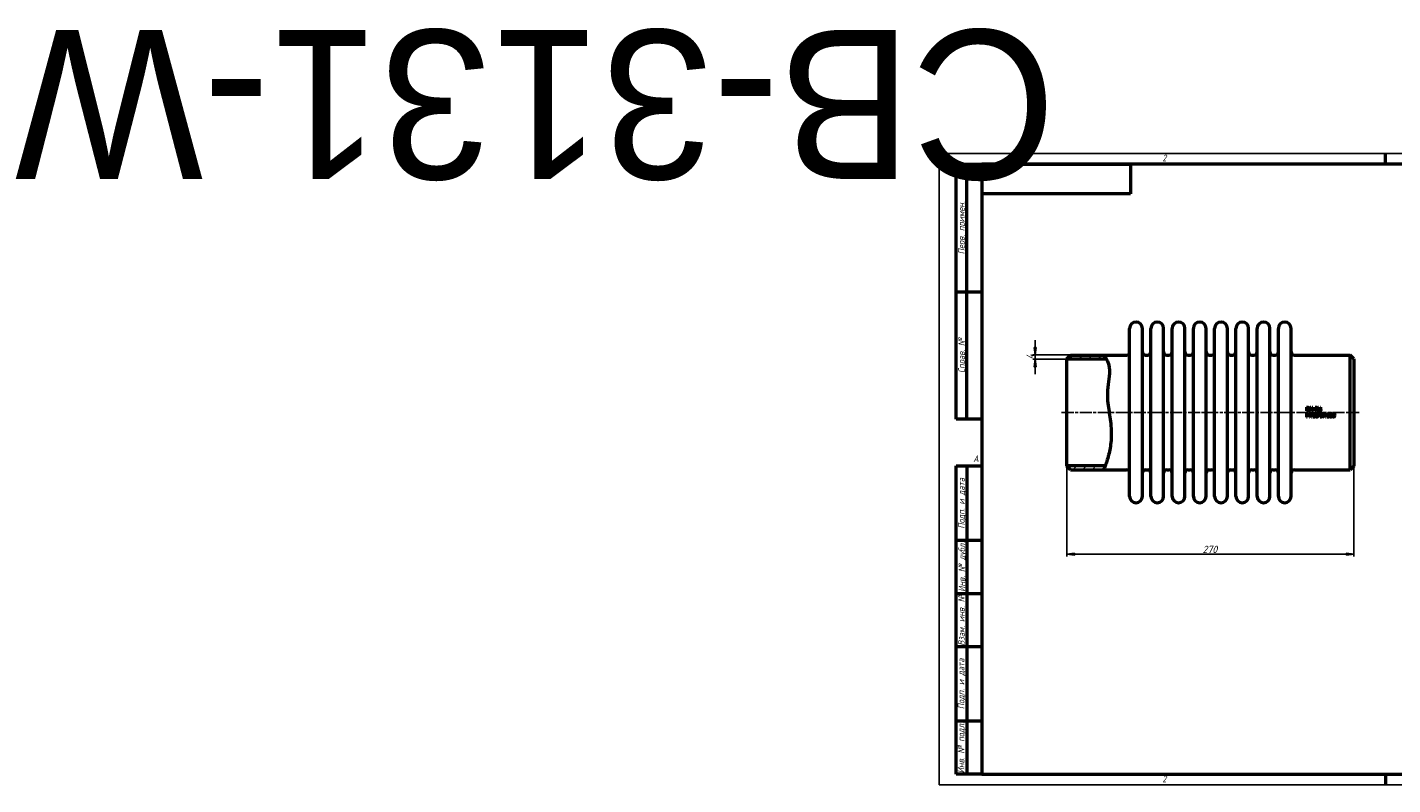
# Model space of a CAD drawing. Header units: millimetres. Extents: x -858 to 5470, y -139 to 713.
# Tile 1 of 4: x -858 to 427, y 0 to 713. Entities that reach past the tile are written whole.
import ezdxf
from ezdxf.enums import TextEntityAlignment as Align

# ---------------------------------------------------------------- set-up
doc = ezdxf.new("R2018")
doc.units = ezdxf.units.MM
doc.header["$LTSCALE"] = 2
doc.linetypes.add('CHAIN', pattern=[0.7087, 0.4724, -0.0591, 0.1181, -0.0591])
for name, color, linetype, lineweight in [('Видимый контур (ГОСТ)', 7, 'Continuous', 50), ('Кромка (ГОСТ)', 7, 'Continuous', 50), ('Обозначение (ГОСТ)', 7, 'Continuous', 25), ('Осевая линия (ГОСТ)', 7, 'Continuous', 25), ('Размер (ГОСТ)', 7, 'Continuous', 25), ('Штриховка (ГОСТ)', 7, 'Continuous', 18), ('Эскизная геометрия (ГОСТ)', 7, 'Continuous', 50)]:
    doc.layers.add(name, color=color, linetype=linetype, lineweight=lineweight)
doc.styles.add('Альтернативный текст (ГОСТ)', font='arial.ttf', dxfattribs={"width": 0.8})
doc.styles.add('Обычный текст (ГОСТ)', font='GOST Common Italic.ttf')
doc.dimstyles.new('Обычный (ГОСТ)', dxfattribs={"dimscale": 2, "dimtxt": 3.5, "dimasz": 3.5, "dimexe": 1, "dimexo": 0, "dimgap": 0.5, "dimtad": 1, "dimtxsty": 'Обычный текст (ГОСТ)', "dimblk": 'Filled-1', "dimcen": 0.09, "dimdle": 15, "dimclrd": 256, "dimclre": 256, "dimclrt": 256, "dimazin": 2, "dimtfac": 0.714286, "dimtdec": 3, "dimtmove": 0, "dimatfit": 3, "dimfxl": 1, "dimtolj": 1, "dimlwd": 25, "dimlwe": 25, "dimarcsym": 0})
pattern_1 = [(45, (0, 0), (-4.49013, 4.49013), [])]

# ---------------------------------------------------------------- blocks, each defined once
blk = doc.blocks.new('Рамки ГОСТ - Рамка')
at = {"layer": 'Кромка (ГОСТ)', "lineweight": 25}
for p, q in [((0, 0), (0, 297)), ((0, 297), (420, 297)), ((420, 297), (420, 0)), ((420, 0), (0, 0))]:
    blk.add_line(p, q, dxfattribs=at)
at = {"layer": 'Кромка (ГОСТ)'}
for p, q in [((210, 292), (210, 297)), ((415, 292), (20, 292)), ((20, 292), (20, 5)), ((415, 5), (415, 292)), ((20, 5), (415, 5)), ((210, 5), (210, 0))]:
    blk.add_line(p, q, dxfattribs=at)
at = {"layer": 'Кромка (ГОСТ)', "char_height": 3.17, "attachment_point": 1, "style": 'Альтернативный текст (ГОСТ)'}
for s, insert, width in [('\\fGOST Common|b0|i1;{\\H3.1700;2}', (105, 296.5), 5.2328), ('\\fGOST Common|b0|i1;{\\H3.1700;1}', (315.02, 296.44), 5.2327), ('\\fGOST Common|b0|i1;{\\H3.1700;A}', (16, 155), 5.1335), ('\\fGOST Common|b0|i1;{\\H3.1700;A}', (416, 148.5), 5.0704), ('\\fGOST Common|b0|i1;{\\H3.1700;2}', (104.99, 4.3), 5.2328), ('\\fGOST Common|b0|i1;{\\H3.1700;1}', (315, 4.14), 6.6287), ('\\fGOST Common|b0|i1;{\\H3.1700;Формат А3}', (370, 4.39), 25.2103)]:
    blk.add_mtext(s, dxfattribs=dict(at, insert=insert, width=width))
blk = doc.blocks.new('ГОСТ - Доп. графы 1')
at = {"layer": 'Эскизная геометрия (ГОСТ)'}
for p, q in [((-12, 0), (-12, 145)), ((-12, 145), (0, 145)), ((-7, 145), (-7, 0)), ((-12, 110), (-7, 110)), ((-7, 110), (0, 110)), ((-12, 85), (-7, 85)), ((-7, 85), (0, 85)), ((-12, 60), (-7, 60)), ((-7, 60), (0, 60)), ((-12, 25), (-7, 25)), ((-7, 25), (0, 25)), ((0, 0), (-12, 0))]:
    blk.add_line(p, q, dxfattribs=at)
at = {"layer": 'Обозначение (ГОСТ)', "char_height": 3.17, "attachment_point": 5, "rotation": 90, "style": 'Альтернативный текст (ГОСТ)'}
for s, insert, width in [('\\fGOST Common|b0|i1;{\\H3.1700;Подп. и дата}', (-9.37, 127.41), 34.7679), ('\\fGOST Common|b0|i1;{\\H3.1700;Инв. № дубл.}', (-8.95, 97.55), 24.8438), ('\\fGOST Common|b0|i1;{\\H3.1700;Взам. инв. №}', (-9.58, 72.53), 24.8669), ('\\fGOST Common|b0|i1;{\\H3.1700;Подп. и дата}', (-9.5, 42.47), 35.1486), ('\\fGOST Common|b0|i1;{\\H3.1700;Инв. № подл.}', (-9.5, 12.41), 24.9618)]:
    blk.add_mtext(s, dxfattribs=dict(at, insert=insert, width=width))
at = {"layer": 'Обозначение (ГОСТ)', "lineweight": 30, "flags": 17}
for tag, p in [('Подп._и_дата_2', (-3.53, 127.51)), ('Инв._номер_дубликата', (-3.41, 97.47)), ('Взамен_инв._номера', (-3.46, 72.53)), ('Подп._и_дата_1', (-3.42, 42.35)), ('ИНВЕНТАРНЫЙ_НОМЕР', (-3.33, 12.68))]:
    blk.add_attdef(tag, text='', height=3.17, rotation=90, dxfattribs=at).set_placement(p, align=Align.MIDDLE_CENTER)
blk = doc.blocks.new('ГОСТ - Доп. графы 2')
at = {"layer": 'Эскизная геометрия (ГОСТ)'}
for p, q in [((-12, 0), (-12, 120)), ((-12, 120), (0, 120)), ((-7, 0), (-7, 120)), ((-12, 60), (0, 60)), ((0, 0), (-12, 0))]:
    blk.add_line(p, q, dxfattribs=at)
at = {"layer": 'Обозначение (ГОСТ)', "char_height": 3.17, "attachment_point": 5, "rotation": 90, "style": 'Альтернативный текст (ГОСТ)'}
for s, insert, width in [('\\fGOST Common|b0|i1;{\\H3.1700;Перв. примен.}', (-9.19, 90.05), 60.0143), ('\\fGOST Common|b0|i1;{\\H3.1700;Справ. №}', (-9.1, 30), 59.9357)]:
    blk.add_mtext(s, dxfattribs=dict(at, insert=insert, width=width))
at = {"layer": 'Обозначение (ГОСТ)', "lineweight": 30, "flags": 17}
for tag, p in [('Первичная_применяемость', (-3.65, 90.03)), ('Справочный_номер', (-3.55, 30.02))]:
    blk.add_attdef(tag, text='', height=3.17, rotation=90, dxfattribs=at).set_placement(p, align=Align.MIDDLE_CENTER)
blk = doc.blocks.new('ГОСТ - Доп. графы 3')
at = {"layer": 'Эскизная геометрия (ГОСТ)'}
for p, q in [((0, 0), (70, 0)), ((70, 0), (70, -14)), ((70, -14), (0, -14))]:
    blk.add_line(p, q, dxfattribs=at)
at = {"layer": 'Обозначение (ГОСТ)', "lineweight": 30}
blk.add_attdef('ОБОЗНАЧЕНИЕ', text='', height=5, rotation=180, dxfattribs=at).set_placement((34.94, -6.97), align=Align.MIDDLE_CENTER)
blk = doc.blocks.new('Filled-1')
at = {"color": 0}
for p, q in [((0, 0), (-1, 0.14)), ((-1, 0.14), (-1, -0.14)), ((-1, 0), (0, 0)), ((-1, -0.14), (0, 0))]:
    blk.add_line(p, q, dxfattribs=at)
at = {"color": 0, "flags": 128}
blk.add_lwpolyline([(-1, -0.14), (0, 0), (-1, 0.14), (-1, -0.14)], dxfattribs=at)
at = {"color": 0}
blk.add_solid([(-1, -0.14), (0, 0), (-1, 0.14), (-1, -0.14)], dxfattribs=at)
blk = doc.blocks.new('*D9')
at = {"layer": 'Defpoints', "color": 0, "linetype": 'Continuous', "transparency": 16777216}
for p in [(120.1, 299.9), (390.1, 299.9), (390.1, 216.9)]:
    blk.add_point(p, dxfattribs=at)
at = {"layer": 'Размер (ГОСТ)', "linetype": 'Continuous', "lineweight": 25, "transparency": 16777216}
for p, q in [((120.1, 299.9), (120.1, 214.9)), ((390.1, 299.9), (390.1, 214.9)), ((127.1, 216.9), (383.1, 216.9))]:
    blk.add_line(p, q, dxfattribs=at)
at = {"layer": 'Размер (ГОСТ)', "linetype": 'Continuous', "lineweight": 25, "transparency": 16777216, "xscale": 7, "yscale": 7, "zscale": 7, "rotation": 180}
blk.add_blockref('Filled-1', (120.1, 216.9), dxfattribs=at)
at = {"layer": 'Размер (ГОСТ)', "linetype": 'Continuous', "lineweight": 25, "transparency": 16777216, "xscale": 7, "yscale": 7, "zscale": 7}
blk.add_blockref('Filled-1', (390.1, 216.9), dxfattribs=at)
at = {"layer": 'Размер (ГОСТ)', "linetype": 'Continuous', "lineweight": 25, "transparency": 16777216, "insert": (247.7, 224.9), "char_height": 7, "attachment_point": 1, "style": 'Обычный текст (ГОСТ)'}
blk.add_mtext('\\A1;270', dxfattribs=at)
blk = doc.blocks.new('*D11')
at = {"layer": 'Defpoints', "color": 0, "linetype": 'Continuous', "transparency": 16777216}
for p in [(90.1, 404.4), (120.1, 400.4), (123.6, 404.4)]:
    blk.add_point(p, dxfattribs=at)
at = {"layer": 'Размер (ГОСТ)', "linetype": 'Continuous', "lineweight": 25, "transparency": 16777216}
for p, q in [((90.1, 411.4), (90.1, 418.4)), ((123.6, 404.4), (88.1, 404.4)), ((120.1, 400.4), (88.1, 400.4)), ((90.1, 400.4), (90.1, 404.4)), ((90.1, 393.4), (90.1, 386.4))]:
    blk.add_line(p, q, dxfattribs=at)
at = {"layer": 'Размер (ГОСТ)', "linetype": 'Continuous', "lineweight": 25, "transparency": 16777216, "xscale": 7, "yscale": 7, "zscale": 7}
for p, rotation in [((90.1, 404.4), 270), ((90.1, 400.4), 90)]:
    blk.add_blockref('Filled-1', p, dxfattribs=dict(at, rotation=rotation))
at = {"layer": 'Размер (ГОСТ)', "linetype": 'Continuous', "lineweight": 25, "transparency": 16777216, "insert": (82.1, 400.2), "char_height": 7, "attachment_point": 1, "rotation": 90, "style": 'Обычный текст (ГОСТ)'}
blk.add_mtext('\\A1;4', dxfattribs=at)

msp = doc.modelspace()

# ---------------------------------------------------------------- hatches: boundary and pattern name
at = {"layer": 'Штриховка (ГОСТ)'}
h = msp.add_hatch(dxfattribs=at)
h.set_pattern_fill('ANSI31', color=256, scale=50.8, style=0)
h.set_pattern_definition(pattern_1)
edge = h.paths.add_edge_path()
edge.add_spline(control_points=[(154.584, 404.385), (154.957, 403.966), (155.515, 403.337), (156.729, 401.578), (157.09, 401.023), (157.454, 400.387)], knot_values=[0, 0, 0, 0, 1.85732097, 1.85732097, 2.55105081, 2.55105081, 2.55105081, 2.55105081], degree=3, periodic=0)
edge.add_line((157.454, 400.387), (157.451, 400.385))
edge.add_line((157.451, 400.385), (120.123, 400.385))
edge.add_line((120.123, 400.385), (120.123, 400.885))
edge.add_line((120.123, 400.885), (123.623, 404.385))
edge.add_line((123.623, 404.385), (154.584, 404.385))
h = msp.add_hatch(dxfattribs=at)
h.set_pattern_fill('ANSI31', color=256, scale=50.8, style=0)
h.set_pattern_definition(pattern_1)
edge = h.paths.add_edge_path()
edge.add_line((123.623, 296.385), (120.123, 299.885))
edge.add_line((120.123, 299.885), (120.123, 300.385))
edge.add_line((120.123, 300.385), (156.221, 300.385))
edge.add_line((156.221, 300.385), (156.221, 300.385))
edge.add_spline(control_points=[(156.221, 300.385), (155.754, 299.166), (155.36, 298.214), (154.756, 296.775), (154.653, 296.541), (154.584, 296.385)], knot_values=[31.71761185, 31.71761185, 31.71761185, 31.71761185, 34.2524555, 34.2524555, 37.16044793, 37.16044793, 37.16044793, 37.16044793], degree=3, periodic=0)
edge.add_line((154.584, 296.385), (123.623, 296.385))

# ---------------------------------------------------------------- linework, layer by layer
at = {"layer": 'Видимый контур (ГОСТ)'}
for p, q in [((179.123, 271.385), (179.123, 429.385)), ((191.123, 271.385), (191.123, 429.385)), ((199.123, 271.385), (199.123, 429.385)), ((211.123, 271.385), (211.123, 429.385)), ((219.123, 271.385), (219.123, 429.385)), ((231.123, 271.385), (231.123, 429.385)), ((239.123, 271.385), (239.123, 429.385)), ((251.123, 271.385), (251.123, 429.385)), ((259.123, 271.385), (259.123, 429.385)), ((271.123, 271.385), (271.123, 429.385)), ((279.123, 271.385), (279.123, 429.385)), ((291.123, 271.385), (291.123, 429.385)), ((299.123, 271.385), (299.123, 429.385)), ((311.123, 271.385), (311.123, 429.385)), ((319.123, 271.385), (319.123, 429.385)), ((331.123, 271.385), (331.123, 429.385)), ((120.123, 400.885), (123.623, 404.385)), ((120.123, 400.385), (120.123, 400.885)), ((157.451, 400.385), (120.123, 400.385)), ((120.123, 300.385), (120.123, 400.385)), ((123.623, 404.385), (154.584, 404.385)), ((154.584, 404.385), (176.123, 404.385)), ((194.123, 404.385), (196.123, 404.385)), ((214.123, 404.385), (216.123, 404.385)), ((234.123, 404.385), (236.123, 404.385)), ((254.123, 404.385), (256.123, 404.385)), ((274.123, 404.385), (276.123, 404.385)), ((294.123, 404.385), (296.123, 404.385)), ((314.123, 404.385), (316.123, 404.385)), ((334.123, 404.385), (386.623, 404.385)), ((386.623, 296.385), (386.623, 404.385)), ((390.123, 400.885), (386.623, 404.385)), ((390.123, 400.885), (390.123, 299.885)), ((345.655, 355.279), (345.655, 351.779)), ((345.655, 355.279), (346.452, 355.279)), ((346.461, 351.779), (345.655, 351.779)), ((345.655, 349.516), (346.534, 349.516)), ((345.655, 349.516), (345.655, 346.016)), ((346.12, 352.182), (346.12, 354.876)), ((346.475, 354.876), (346.12, 354.876)), ((346.12, 352.182), (346.475, 352.182)), ((346.506, 349.114), (346.12, 349.114)), ((346.12, 347.718), (346.12, 349.114)), ((346.12, 347.718), (346.438, 347.718)), ((346.515, 347.321), (346.12, 347.321)), ((346.12, 346.016), (346.12, 347.321)), ((348.31, 349.516), (348.31, 346.016)), ((348.31, 349.516), (348.971, 349.516)), ((348.744, 349.034), (350.293, 346.016)), ((348.744, 346.016), (348.744, 349.034)), ((348.92, 355.279), (349.581, 355.279)), ((348.92, 355.279), (348.92, 351.779)), ((349.354, 351.779), (348.92, 351.779)), ((350.38, 346.745), (348.971, 349.516)), ((349.354, 351.779), (349.354, 354.797)), ((349.354, 354.797), (350.902, 351.779)), ((350.99, 352.508), (349.581, 355.279)), ((350.38, 349.516), (350.814, 349.516)), ((350.38, 349.516), (350.38, 346.745)), ((350.814, 346.016), (350.814, 349.516)), ((351.424, 351.779), (350.902, 351.779)), ((350.99, 355.279), (350.99, 352.508)), ((350.99, 355.279), (351.424, 355.279)), ((351.424, 351.779), (351.424, 355.279)), ((351.699, 349.04), (351.699, 348.719)), ((352.335, 348.719), (351.699, 348.719)), ((352.224, 352.448), (352.786, 352.448)), ((352.224, 352.448), (352.224, 351.779)), ((352.786, 351.779), (352.224, 351.779)), ((352.335, 348.719), (352.335, 346.374)), ((352.423, 349.528), (352.786, 349.528)), ((352.786, 351.779), (352.786, 352.448)), ((352.786, 346.374), (352.786, 349.528)), ((353.591, 355.279), (353.591, 351.779)), ((353.591, 355.279), (354.493, 355.279)), ((354.056, 351.779), (353.591, 351.779)), ((354.056, 353.56), (354.056, 354.876)), ((354.519, 354.876), (354.056, 354.876)), ((354.056, 353.56), (354.465, 353.56)), ((354.056, 351.779), (354.056, 353.172)), ((354.59, 353.172), (354.056, 353.172)), ((354.59, 353.172), (355.696, 351.779)), ((356.3, 351.779), (355.055, 353.302)), ((356.3, 351.779), (355.696, 351.779)), ((355.96, 349.082), (355.94, 349.082)), ((355.96, 349.082), (355.96, 349.533)), ((356.535, 355.279), (357, 355.279)), ((356.535, 355.279), (356.535, 353.095)), ((357, 353.095), (357, 355.279)), ((358.28, 349.516), (359.077, 349.516)), ((358.28, 349.516), (358.28, 346.016)), ((358.603, 355.279), (358.603, 353.084)), ((358.603, 355.279), (359.068, 355.279)), ((359.099, 349.114), (358.745, 349.114)), ((358.745, 346.419), (358.745, 349.114)), ((359.068, 353.095), (359.068, 355.279)), ((361.544, 349.516), (361.544, 346.016)), ((361.544, 349.516), (362.205, 349.516)), ((361.978, 349.034), (363.527, 346.016)), ((361.978, 346.016), (361.978, 349.034)), ((363.615, 346.745), (362.205, 349.516)), ((363.615, 349.516), (364.049, 349.516)), ((363.615, 349.516), (363.615, 346.745)), ((364.049, 346.016), (364.049, 349.516)), ((364.934, 349.04), (364.934, 348.719)), ((365.569, 348.719), (364.934, 348.719)), ((365.569, 348.719), (365.569, 346.374)), ((365.657, 349.528), (366.02, 349.528)), ((366.02, 346.374), (366.02, 349.528)), ((346.12, 346.016), (345.655, 346.016)), ((348.744, 346.016), (348.31, 346.016)), ((350.814, 346.016), (350.293, 346.016)), ((351.699, 346.374), (352.335, 346.374)), ((351.699, 346.374), (351.699, 346.016)), ((353.407, 346.016), (351.699, 346.016)), ((352.786, 346.374), (353.407, 346.374)), ((353.407, 346.016), (353.407, 346.374)), ((359.085, 346.016), (358.28, 346.016)), ((358.745, 346.419), (359.099, 346.419)), ((361.978, 346.016), (361.544, 346.016)), ((364.049, 346.016), (363.527, 346.016)), ((364.934, 346.374), (365.569, 346.374)), ((364.934, 346.374), (364.934, 346.016)), ((366.641, 346.016), (364.934, 346.016)), ((366.02, 346.374), (366.641, 346.374)), ((366.641, 346.016), (366.641, 346.374)), ((120.123, 300.385), (156.221, 300.385)), ((120.123, 299.885), (120.123, 300.385)), ((123.623, 296.385), (120.123, 299.885)), ((123.623, 296.385), (154.584, 296.385)), ((154.584, 296.385), (176.123, 296.385)), ((194.123, 296.385), (196.123, 296.385)), ((214.123, 296.385), (216.123, 296.385)), ((234.123, 296.385), (236.123, 296.385)), ((254.123, 296.385), (256.123, 296.385)), ((274.123, 296.385), (276.123, 296.385)), ((294.123, 296.385), (296.123, 296.385)), ((314.123, 296.385), (316.123, 296.385)), ((334.123, 296.385), (386.623, 296.385)), ((390.123, 299.885), (386.623, 296.385))]:
    msp.add_line(p, q, dxfattribs=at)
for centre, radius, start, end in [((185.123, 429.385), 6, 0, 180), ((205.123, 429.385), 6, 0, 180), ((225.123, 429.385), 6, 0, 180), ((245.123, 429.385), 6, 0, 180), ((265.123, 429.385), 6, 0, 180), ((285.123, 429.385), 6, 0, 180), ((305.123, 429.385), 6, 0, 180), ((325.123, 429.385), 6, 0, 180), ((176.123, 407.385), 3, 270, 0), ((194.123, 407.385), 3, 180, 270), ((196.123, 407.385), 3, 270, 0), ((214.123, 407.385), 3, 180, 270), ((216.123, 407.385), 3, 270, 0), ((234.123, 407.385), 3, 180, 270), ((236.123, 407.385), 3, 270, 0), ((254.123, 407.385), 3, 180, 270), ((256.123, 407.385), 3, 270, 0), ((274.123, 407.385), 3, 180, 270), ((276.123, 407.385), 3, 270, 0), ((294.123, 407.385), 3, 180, 270), ((296.123, 407.385), 3, 270, 0), ((314.123, 407.385), 3, 180, 270), ((316.123, 407.385), 3, 270, 0), ((334.123, 407.385), 3, 180, 270), ((176.123, 293.385), 3, 0, 90), ((194.123, 293.385), 3, 90, 180), ((196.123, 293.385), 3, 0, 90), ((214.123, 293.385), 3, 90, 180), ((216.123, 293.385), 3, 0, 90), ((234.123, 293.385), 3, 90, 180), ((236.123, 293.385), 3, 0, 90), ((254.123, 293.385), 3, 90, 180), ((256.123, 293.385), 3, 0, 90), ((274.123, 293.385), 3, 90, 180), ((276.123, 293.385), 3, 0, 90), ((294.123, 293.385), 3, 90, 180), ((296.123, 293.385), 3, 0, 90), ((314.123, 293.385), 3, 90, 180), ((316.123, 293.385), 3, 0, 90), ((334.123, 293.385), 3, 90, 180), ((185.123, 271.385), 6, 180, 0), ((205.123, 271.385), 6, 180, 0), ((225.123, 271.385), 6, 180, 0), ((245.123, 271.385), 6, 180, 0), ((265.123, 271.385), 6, 180, 0), ((285.123, 271.385), 6, 180, 0), ((305.123, 271.385), 6, 180, 0), ((325.123, 271.385), 6, 180, 0)]:
    msp.add_arc(centre, radius, start, end, dxfattribs=at)
for points, knots in [([(154.584, 404.385), (154.584, 404.385), (155.515, 403.337), (157.648, 400.248), (159.338, 397.343), (160.538, 388.978), (159.928, 384.763), (159.033, 378.543), (158.452, 375.037), (157.832, 364.142), (158.764, 357.814), (160.163, 348.459), (161.006, 343.368), (161.828, 333.798), (161.92, 329.776), (161.478, 320.707), (160.721, 315.993), (158.736, 307.436), (157.49, 303.771), (155.912, 299.551), (155.415, 298.345), (154.756, 296.775), (154.584, 296.385), (154.584, 296.385)], [0, 0, 0, 0, 1.85732097, 1.85732097, 4.48114621, 4.48114621, 7.02690165, 7.02690165, 9.54777688, 9.54777688, 13.95795549, 13.95795549, 18.26267242, 18.26267242, 21.60899304, 21.60899304, 26.16444561, 26.16444561, 31.22092616, 31.22092616, 34.2524555, 34.2524555, 37.16044793, 37.16044793, 37.16044793, 37.16044793]), ([(346.438, 347.718), (346.597, 347.718), (346.762, 347.729), (346.929, 347.772), (346.99, 347.79), (347.103, 347.855), (347.146, 347.888), (347.184, 347.928)], [0, 0, 0, 0, 0.0477913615, 0.0477913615, 0.0595126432, 0.0595126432, 0.0679763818, 0.0679763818, 0.0679763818, 0.0679763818]), ([(346.452, 355.279), (346.719, 355.279), (347.005, 355.263), (347.33, 355.178), (347.528, 355.118), (347.706, 355.001)], [0, 0, 0, 0, 0.080163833, 0.080163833, 0.119301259, 0.119301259, 0.119301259, 0.119301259]), ([(347.7, 352.06), (347.537, 351.957), (347.362, 351.879), (347.058, 351.813), (346.848, 351.779), (346.461, 351.779)], [0, 0, 0, 0, 0.0577490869, 0.0577490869, 0.0931830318, 0.0931830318, 0.0931830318, 0.0931830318]), ([(347.4, 354.666), (347.283, 354.735), (347.16, 354.786), (346.936, 354.844), (346.77, 354.876), (346.475, 354.876)], [0, 0, 0, 0, 0.0405424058, 0.0405424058, 0.0693150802, 0.0693150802, 0.0693150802, 0.0693150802]), ([(346.475, 352.182), (346.654, 352.182), (346.843, 352.194), (347.058, 352.24), (347.142, 352.259), (347.312, 352.333), (347.379, 352.37), (347.442, 352.414)], [0, 0, 0, 0, 0.0536412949, 0.0536412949, 0.0657929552, 0.0657929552, 0.0743908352, 0.0743908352, 0.0743908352, 0.0743908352]), ([(347.13, 348.98), (347.06, 349.027), (346.981, 349.059), (346.767, 349.109), (346.606, 349.114), (346.506, 349.114)], [0, 0, 0, 0, 0.025446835, 0.025446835, 0.0661211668, 0.0661211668, 0.0661211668, 0.0661211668]), ([(347.561, 347.684), (347.447, 347.572), (347.316, 347.487), (347.061, 347.383), (346.869, 347.321), (346.515, 347.321)], [0, 0, 0, 0, 0.0479155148, 0.0479155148, 0.0825183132, 0.0825183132, 0.0825183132, 0.0825183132]), ([(346.534, 349.516), (346.707, 349.516), (346.896, 349.505), (347.162, 349.442), (347.307, 349.398), (347.451, 349.298)], [0, 0, 0, 0, 0.0517080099, 0.0517080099, 0.0816615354, 0.0816615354, 0.0816615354, 0.0816615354]), ([(347.383, 348.447), (347.383, 348.546), (347.369, 348.646), (347.31, 348.787), (347.284, 348.832), (347.215, 348.915), (347.175, 348.95), (347.13, 348.98)], [0, 0, 0, 0, 0.0297517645, 0.0297517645, 0.0457748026, 0.0457748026, 0.0620790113, 0.0620790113, 0.0620790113, 0.0620790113]), ([(347.184, 347.928), (347.246, 347.99), (347.297, 348.06), (347.358, 348.211), (347.383, 348.307), (347.383, 348.447)], [0, 0, 0, 0, 0.0262610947, 0.0262610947, 0.0488121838, 0.0488121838, 0.0488121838, 0.0488121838]), ([(347.93, 353.532), (347.93, 353.721), (347.908, 353.915), (347.807, 354.211), (347.751, 354.322), (347.599, 354.519), (347.506, 354.601), (347.4, 354.666)], [0, 0, 0, 0, 0.056890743, 0.056890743, 0.094172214, 0.094172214, 0.13170591, 0.13170591, 0.13170591, 0.13170591]), ([(347.442, 352.414), (347.555, 352.491), (347.65, 352.585), (347.812, 352.832), (347.857, 352.966), (347.917, 353.221), (347.93, 353.379), (347.93, 353.532)], [0, 0, 0, 0, 0.041006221, 0.041006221, 0.088678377, 0.088678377, 0.156224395, 0.156224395, 0.156224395, 0.156224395]), ([(347.451, 349.298), (347.557, 349.226), (347.646, 349.136), (347.78, 348.93), (347.811, 348.842), (347.857, 348.671), (347.868, 348.566), (347.868, 348.461)], [0, 0, 0, 0, 0.038505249, 0.038505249, 0.073773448, 0.073773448, 0.124994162, 0.124994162, 0.124994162, 0.124994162]), ([(347.868, 348.461), (347.868, 348.321), (347.844, 348.185), (347.774, 347.995), (347.743, 347.925), (347.658, 347.791), (347.613, 347.735), (347.561, 347.684)], [0, 0, 0, 0, 0.0420170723, 0.0420170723, 0.060868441, 0.060868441, 0.076853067, 0.076853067, 0.076853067, 0.076853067]), ([(348.415, 353.526), (348.415, 353.307), (348.384, 353.09), (348.242, 352.674), (348.146, 352.517), (347.968, 352.275), (347.845, 352.155), (347.7, 352.06)], [0, 0, 0, 0, 0.065949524, 0.065949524, 0.132192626, 0.132192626, 0.222663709, 0.222663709, 0.222663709, 0.222663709]), ([(347.706, 355.001), (347.874, 354.89), (348.014, 354.751), (348.2, 354.474), (348.284, 354.322), (348.395, 353.918), (348.415, 353.721), (348.415, 353.526)], [0, 0, 0, 0, 0.060484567, 0.060484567, 0.100181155, 0.100181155, 0.134733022, 0.134733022, 0.134733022, 0.134733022]), ([(351.699, 349.04), (351.849, 349.04), (352.002, 349.053), (352.208, 349.123), (352.252, 349.155), (352.305, 349.2), (352.333, 349.234), (352.374, 349.309), (352.389, 349.347), (352.412, 349.433), (352.419, 349.48), (352.423, 349.528)], [0, 0, 0, 0, 0.044901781, 0.044901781, 0.074950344, 0.074950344, 0.126852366, 0.126852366, 0.17485125, 0.17485125, 0.230348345, 0.230348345, 0.230348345, 0.230348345]), ([(353.994, 347.554), (353.994, 347.769), (354.01, 347.987), (354.08, 348.369), (354.122, 348.513), (354.225, 348.772), (354.292, 348.9), (354.377, 349.017)], [0, 0, 0, 0, 0.064631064, 0.064631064, 0.116579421, 0.116579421, 0.172558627, 0.172558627, 0.172558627, 0.172558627]), ([(354.38, 346.26), (354.29, 346.354), (354.222, 346.464), (354.125, 346.677), (354.073, 346.81), (354.005, 347.188), (353.994, 347.374), (353.994, 347.554)], [0, 0, 0, 0, 0.0388386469, 0.0388386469, 0.0701585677, 0.0701585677, 0.0978087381, 0.0978087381, 0.0978087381, 0.0978087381]), ([(354.377, 349.017), (354.478, 349.159), (354.602, 349.276), (354.84, 349.423), (354.96, 349.485), (355.265, 349.566), (355.414, 349.582), (355.562, 349.582)], [0, 0, 0, 0, 0.052254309, 0.052254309, 0.083991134, 0.083991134, 0.11216634, 0.11216634, 0.11216634, 0.11216634]), ([(354.465, 353.56), (354.585, 353.56), (354.709, 353.57), (354.85, 353.601), (354.909, 353.615), (355.02, 353.675), (355.061, 353.705), (355.097, 353.742)], [0, 0, 0, 0, 0.0360350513, 0.0360350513, 0.0435009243, 0.0435009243, 0.0486545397, 0.0486545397, 0.0486545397, 0.0486545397]), ([(354.476, 347.67), (354.474, 347.637), (354.472, 347.604), (354.47, 347.558), (354.468, 347.518), (354.468, 347.449)], [0, 0, 0, 0, 0.0098692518, 0.0098692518, 0.0138222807, 0.0138222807, 0.0138222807, 0.0138222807]), ([(354.468, 347.449), (354.468, 347.288), (354.478, 347.108), (354.541, 346.835), (354.577, 346.753), (354.631, 346.639), (354.669, 346.576), (354.717, 346.524)], [0, 0, 0, 0, 0.048383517, 0.048383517, 0.083942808, 0.083942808, 0.128796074, 0.128796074, 0.128796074, 0.128796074]), ([(355.5, 349.176), (355.366, 349.176), (355.235, 349.155), (355.006, 349.062), (354.914, 349), (354.755, 348.844), (354.682, 348.745), (354.535, 348.424), (354.494, 348.212), (354.476, 348.007)], [0, 0, 0, 0, 0.040077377, 0.040077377, 0.074035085, 0.074035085, 0.106805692, 0.106805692, 0.152453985, 0.152453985, 0.152453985, 0.152453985]), ([(354.476, 348.007), (354.58, 348.08), (354.691, 348.14), (354.876, 348.209), (355.007, 348.251), (355.205, 348.251)], [0, 0, 0, 0, 0.0380094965, 0.0380094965, 0.0591914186, 0.0591914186, 0.0591914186, 0.0591914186]), ([(355.1, 347.863), (354.991, 347.863), (354.885, 347.846), (354.714, 347.792), (354.608, 347.752), (354.476, 347.67)], [0, 0, 0, 0, 0.0326546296, 0.0326546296, 0.0539175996, 0.0539175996, 0.0539175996, 0.0539175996]), ([(354.493, 355.279), (354.654, 355.279), (354.837, 355.272), (355.027, 355.241), (355.102, 355.229), (355.262, 355.166), (355.324, 355.133), (355.384, 355.095)], [0, 0, 0, 0, 0.0481480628, 0.0481480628, 0.0575699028, 0.0575699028, 0.0641485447, 0.0641485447, 0.0641485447, 0.0641485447]), ([(355.075, 354.757), (355.009, 354.8), (354.937, 354.828), (354.79, 354.862), (354.684, 354.876), (354.519, 354.876)], [0, 0, 0, 0, 0.0234258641, 0.0234258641, 0.0451226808, 0.0451226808, 0.0451226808, 0.0451226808]), ([(355.781, 354.329), (355.781, 354.179), (355.758, 354.03), (355.677, 353.832), (355.62, 353.709), (355.436, 353.521), (355.37, 353.468), (355.222, 353.373), (355.14, 353.334), (355.055, 353.302)], [0, 0, 0, 0, 0.0450187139, 0.0450187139, 0.0644943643, 0.0644943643, 0.0737093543, 0.0737093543, 0.0835964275, 0.0835964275, 0.0835964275, 0.0835964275]), ([(355.296, 354.292), (355.296, 354.377), (355.283, 354.462), (355.236, 354.579), (355.215, 354.62), (355.151, 354.698), (355.115, 354.73), (355.075, 354.757)], [0, 0, 0, 0, 0.0256653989, 0.0256653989, 0.0377719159, 0.0377719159, 0.0487898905, 0.0487898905, 0.0487898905, 0.0487898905]), ([(355.097, 353.742), (355.154, 353.795), (355.197, 353.857), (355.25, 353.975), (355.268, 354.03), (355.291, 354.16), (355.296, 354.227), (355.296, 354.292)], [0, 0, 0, 0, 0.0232759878, 0.0232759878, 0.0387669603, 0.0387669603, 0.0538999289, 0.0538999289, 0.0538999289, 0.0538999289]), ([(355.548, 347.741), (355.496, 347.782), (355.437, 347.812), (355.312, 347.847), (355.213, 347.863), (355.1, 347.863)], [0, 0, 0, 0, 0.0201522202, 0.0201522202, 0.0389626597, 0.0389626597, 0.0389626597, 0.0389626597]), ([(355.154, 346.325), (355.238, 346.325), (355.321, 346.339), (355.465, 346.398), (355.523, 346.437), (355.644, 346.554), (355.685, 346.626), (355.738, 346.753), (355.757, 346.822), (355.781, 346.97), (355.786, 347.051), (355.786, 347.131)], [0, 0, 0, 0, 0.025214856, 0.025214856, 0.046680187, 0.046680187, 0.075862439, 0.075862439, 0.106531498, 0.106531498, 0.141336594, 0.141336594, 0.141336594, 0.141336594]), ([(355.205, 348.251), (355.323, 348.251), (355.448, 348.241), (355.613, 348.197), (355.725, 348.162), (355.883, 348.044)], [0, 0, 0, 0, 0.0355131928, 0.0355131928, 0.0513756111, 0.0513756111, 0.0513756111, 0.0513756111]), ([(355.384, 355.095), (355.484, 355.03), (355.569, 354.949), (355.696, 354.764), (355.726, 354.686), (355.771, 354.523), (355.781, 354.425), (355.781, 354.329)], [0, 0, 0, 0, 0.035838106, 0.035838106, 0.067507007, 0.067507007, 0.110357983, 0.110357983, 0.110357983, 0.110357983]), ([(355.94, 349.082), (355.889, 349.109), (355.821, 349.13), (355.719, 349.155), (355.631, 349.176), (355.5, 349.176)], [0, 0, 0, 0, 0.0171324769, 0.0171324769, 0.0266998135, 0.0266998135, 0.0266998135, 0.0266998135]), ([(355.786, 347.131), (355.786, 347.24), (355.776, 347.355), (355.728, 347.502), (355.705, 347.556), (355.633, 347.661), (355.594, 347.704), (355.548, 347.741)], [0, 0, 0, 0, 0.0326789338, 0.0326789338, 0.0463175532, 0.0463175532, 0.0579606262, 0.0579606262, 0.0579606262, 0.0579606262]), ([(355.562, 349.582), (355.635, 349.582), (355.709, 349.578), (355.817, 349.566), (355.888, 349.557), (355.96, 349.533)], [0, 0, 0, 0, 0.0217948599, 0.0217948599, 0.0326492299, 0.0326492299, 0.0326492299, 0.0326492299]), ([(355.883, 348.044), (355.977, 347.974), (356.054, 347.888), (356.174, 347.685), (356.207, 347.582), (356.253, 347.382), (356.263, 347.266), (356.263, 347.151)], [0, 0, 0, 0, 0.035274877, 0.035274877, 0.07086355, 0.07086355, 0.116123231, 0.116123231, 0.116123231, 0.116123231]), ([(356.263, 347.151), (356.263, 347.003), (356.243, 346.858), (356.169, 346.634), (356.132, 346.549), (356.044, 346.4), (355.993, 346.332), (355.934, 346.272)], [0, 0, 0, 0, 0.044347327, 0.044347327, 0.0709261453, 0.0709261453, 0.0963444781, 0.0963444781, 0.0963444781, 0.0963444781]), ([(356.87, 352.029), (356.775, 352.122), (356.701, 352.231), (356.605, 352.461), (356.535, 352.679), (356.535, 353.095)], [0, 0, 0, 0, 0.0400695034, 0.0400695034, 0.0750773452, 0.0750773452, 0.0750773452, 0.0750773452]), ([(357.8, 351.705), (357.62, 351.705), (357.432, 351.726), (357.197, 351.809), (357.123, 351.841), (356.983, 351.928), (356.924, 351.975), (356.87, 352.029)], [0, 0, 0, 0, 0.0542157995, 0.0542157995, 0.0748432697, 0.0748432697, 0.0927675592, 0.0927675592, 0.0927675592, 0.0927675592]), ([(357, 353.095), (357, 352.974), (357.006, 352.841), (357.034, 352.67), (357.046, 352.611), (357.092, 352.49), (357.118, 352.438), (357.151, 352.389)], [0, 0, 0, 0, 0.0362883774, 0.0362883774, 0.051716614, 0.051716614, 0.0647343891, 0.0647343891, 0.0647343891, 0.0647343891]), ([(357.151, 352.389), (357.193, 352.324), (357.247, 352.27), (357.386, 352.177), (357.461, 352.15), (357.614, 352.111), (357.708, 352.102), (357.8, 352.102)], [0, 0, 0, 0, 0.023235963, 0.023235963, 0.0502181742, 0.0502181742, 0.0883127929, 0.0883127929, 0.0883127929, 0.0883127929]), ([(357.8, 352.102), (357.932, 352.102), (358.062, 352.122), (358.222, 352.189), (358.28, 352.216), (358.383, 352.299), (358.421, 352.341), (358.453, 352.389)], [0, 0, 0, 0, 0.039406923, 0.039406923, 0.0519260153, 0.0519260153, 0.0615279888, 0.0615279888, 0.0615279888, 0.0615279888]), ([(358.733, 352.029), (358.632, 351.929), (358.515, 351.852), (358.278, 351.757), (358.103, 351.705), (357.8, 351.705)], [0, 0, 0, 0, 0.0427876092, 0.0427876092, 0.0763841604, 0.0763841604, 0.0763841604, 0.0763841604]), ([(358.453, 352.389), (358.511, 352.477), (358.549, 352.573), (358.582, 352.736), (358.603, 352.86), (358.603, 353.084)], [0, 0, 0, 0, 0.0315836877, 0.0315836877, 0.0501268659, 0.0501268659, 0.0501268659, 0.0501268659]), ([(359.068, 353.095), (359.068, 352.92), (359.055, 352.735), (358.993, 352.447), (358.96, 352.354), (358.868, 352.179), (358.807, 352.099), (358.733, 352.029)], [0, 0, 0, 0, 0.052690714, 0.052690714, 0.088578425, 0.088578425, 0.126957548, 0.126957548, 0.126957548, 0.126957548]), ([(359.077, 349.516), (359.345, 349.516), (359.631, 349.5), (359.955, 349.415), (360.153, 349.355), (360.33, 349.238)], [0, 0, 0, 0, 0.080466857, 0.080466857, 0.11882433, 0.11882433, 0.11882433, 0.11882433]), ([(360.024, 348.904), (359.9, 348.977), (359.769, 349.03), (359.542, 349.084), (359.381, 349.114), (359.099, 349.114)], [0, 0, 0, 0, 0.0430265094, 0.0430265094, 0.0698923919, 0.0698923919, 0.0698923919, 0.0698923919]), ([(360.554, 347.769), (360.554, 347.962), (360.531, 348.16), (360.427, 348.458), (360.371, 348.567), (360.219, 348.76), (360.128, 348.84), (360.024, 348.904)], [0, 0, 0, 0, 0.058016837, 0.058016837, 0.094818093, 0.094818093, 0.131492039, 0.131492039, 0.131492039, 0.131492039]), ([(360.066, 346.652), (360.18, 346.728), (360.275, 346.823), (360.436, 347.068), (360.48, 347.2), (360.541, 347.453), (360.554, 347.614), (360.554, 347.769)], [0, 0, 0, 0, 0.041059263, 0.041059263, 0.088194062, 0.088194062, 0.15847966, 0.15847966, 0.15847966, 0.15847966]), ([(361.039, 347.763), (361.039, 347.52), (361.002, 347.282), (360.884, 346.976), (360.848, 346.899), (360.748, 346.722), (360.679, 346.622), (360.516, 346.442), (360.425, 346.364), (360.325, 346.297)], [0, 0, 0, 0, 0.073001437, 0.073001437, 0.098515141, 0.098515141, 0.13635591, 0.13635591, 0.173920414, 0.173920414, 0.173920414, 0.173920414]), ([(360.33, 349.238), (360.501, 349.125), (360.642, 348.984), (360.832, 348.698), (360.916, 348.543), (361.02, 348.143), (361.039, 347.952), (361.039, 347.763)], [0, 0, 0, 0, 0.061317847, 0.061317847, 0.103127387, 0.103127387, 0.138395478, 0.138395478, 0.138395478, 0.138395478]), ([(364.934, 349.04), (365.083, 349.04), (365.236, 349.053), (365.442, 349.123), (365.486, 349.155), (365.54, 349.2), (365.567, 349.234), (365.608, 349.309), (365.623, 349.347), (365.646, 349.433), (365.653, 349.48), (365.657, 349.528)], [0, 0, 0, 0, 0.044901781, 0.044901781, 0.074950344, 0.074950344, 0.126852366, 0.126852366, 0.17485125, 0.17485125, 0.230348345, 0.230348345, 0.230348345, 0.230348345]), ([(367.225, 347.763), (367.225, 348.067), (367.246, 348.404), (367.351, 348.825), (367.393, 348.952), (367.499, 349.158), (367.573, 349.272), (367.773, 349.443), (367.871, 349.497), (368.097, 349.572), (368.222, 349.587), (368.346, 349.587)], [0, 0, 0, 0, 0.091198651, 0.091198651, 0.12975501, 0.12975501, 0.160717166, 0.160717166, 0.184277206, 0.184277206, 0.20990682, 0.20990682, 0.20990682, 0.20990682]), ([(368.346, 345.943), (368.201, 345.943), (368.057, 345.964), (367.819, 346.06), (367.727, 346.12), (367.564, 346.281), (367.499, 346.377), (367.363, 346.652), (367.311, 346.846), (367.239, 347.27), (367.225, 347.523), (367.225, 347.763)], [0, 0, 0, 0, 0.043306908, 0.043306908, 0.076998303, 0.076998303, 0.112141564, 0.112141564, 0.169357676, 0.169357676, 0.241920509, 0.241920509, 0.241920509, 0.241920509]), ([(367.824, 348.83), (367.771, 348.696), (367.744, 348.54), (367.721, 348.319), (367.702, 348.111), (367.702, 347.763)], [0, 0, 0, 0, 0.0431194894, 0.0431194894, 0.0669404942, 0.0669404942, 0.0669404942, 0.0669404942]), ([(367.702, 347.763), (367.702, 347.591), (367.706, 347.401), (367.728, 347.088), (367.748, 346.898), (367.821, 346.708)], [0, 0, 0, 0, 0.0519296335, 0.0519296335, 0.0944089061, 0.0944089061, 0.0944089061, 0.0944089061]), ([(368.346, 349.199), (368.269, 349.199), (368.192, 349.188), (368.077, 349.142), (368.025, 349.114), (367.94, 349.032), (367.913, 348.997), (367.863, 348.919), (367.842, 348.875), (367.824, 348.83)], [0, 0, 0, 0, 0.0229865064, 0.0229865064, 0.0369832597, 0.0369832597, 0.0452941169, 0.0452941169, 0.0544727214, 0.0544727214, 0.0544727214, 0.0544727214]), ([(368.346, 349.587), (368.488, 349.587), (368.629, 349.567), (368.867, 349.47), (368.961, 349.408), (369.112, 349.258), (369.183, 349.165), (369.336, 348.848), (369.388, 348.636), (369.451, 348.216), (369.463, 347.987), (369.463, 347.766)], [0, 0, 0, 0, 0.042557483, 0.042557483, 0.077050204, 0.077050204, 0.106381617, 0.106381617, 0.147302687, 0.147302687, 0.191370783, 0.191370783, 0.191370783, 0.191370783]), ([(368.859, 348.836), (368.828, 348.914), (368.786, 348.988), (368.672, 349.109), (368.618, 349.138), (368.55, 349.169), (368.513, 349.18), (368.432, 349.195), (368.389, 349.199), (368.346, 349.199)], [0, 0, 0, 0, 0.025228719, 0.025228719, 0.049883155, 0.049883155, 0.076535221, 0.076535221, 0.106122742, 0.106122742, 0.106122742, 0.106122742]), ([(369.463, 347.766), (369.463, 347.461), (369.442, 347.124), (369.311, 346.602), (369.24, 346.464), (369.12, 346.273), (369.039, 346.184), (368.86, 346.056), (368.773, 346.015), (368.571, 345.955), (368.458, 345.943), (368.346, 345.943)], [0, 0, 0, 0, 0.091586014, 0.091586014, 0.161400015, 0.161400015, 0.244109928, 0.244109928, 0.310444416, 0.310444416, 0.386627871, 0.386627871, 0.386627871, 0.386627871]), ([(368.987, 347.766), (368.987, 347.941), (368.982, 348.126), (368.953, 348.461), (368.928, 348.662), (368.859, 348.836)], [0, 0, 0, 0, 0.052598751, 0.052598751, 0.100761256, 0.100761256, 0.100761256, 0.100761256]), ([(368.862, 346.7), (368.91, 346.821), (368.937, 346.962), (368.971, 347.238), (368.987, 347.452), (368.987, 347.766)], [0, 0, 0, 0, 0.039220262, 0.039220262, 0.0836998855, 0.0836998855, 0.0836998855, 0.0836998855]), ([(369.852, 347.763), (369.852, 348.067), (369.873, 348.404), (369.977, 348.825), (370.019, 348.952), (370.126, 349.158), (370.199, 349.272), (370.4, 349.443), (370.498, 349.497), (370.724, 349.572), (370.848, 349.587), (370.972, 349.587)], [0, 0, 0, 0, 0.091198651, 0.091198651, 0.12975501, 0.12975501, 0.160717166, 0.160717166, 0.184277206, 0.184277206, 0.20990682, 0.20990682, 0.20990682, 0.20990682]), ([(370.972, 345.943), (370.828, 345.943), (370.684, 345.964), (370.446, 346.06), (370.354, 346.12), (370.19, 346.281), (370.125, 346.377), (369.989, 346.652), (369.938, 346.846), (369.866, 347.27), (369.852, 347.523), (369.852, 347.763)], [0, 0, 0, 0, 0.043306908, 0.043306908, 0.076998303, 0.076998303, 0.112141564, 0.112141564, 0.169357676, 0.169357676, 0.241920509, 0.241920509, 0.241920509, 0.241920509]), ([(370.45, 348.83), (370.397, 348.696), (370.37, 348.54), (370.348, 348.319), (370.328, 348.111), (370.328, 347.763)], [0, 0, 0, 0, 0.0431194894, 0.0431194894, 0.0669404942, 0.0669404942, 0.0669404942, 0.0669404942]), ([(370.328, 347.763), (370.328, 347.591), (370.332, 347.401), (370.354, 347.088), (370.375, 346.898), (370.447, 346.708)], [0, 0, 0, 0, 0.0519296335, 0.0519296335, 0.0944089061, 0.0944089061, 0.0944089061, 0.0944089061]), ([(370.972, 349.199), (370.895, 349.199), (370.818, 349.188), (370.704, 349.142), (370.651, 349.114), (370.567, 349.032), (370.539, 348.997), (370.49, 348.919), (370.468, 348.875), (370.45, 348.83)], [0, 0, 0, 0, 0.0229865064, 0.0229865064, 0.0369832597, 0.0369832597, 0.0452941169, 0.0452941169, 0.0544727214, 0.0544727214, 0.0544727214, 0.0544727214]), ([(370.972, 349.587), (371.114, 349.587), (371.255, 349.567), (371.494, 349.47), (371.588, 349.408), (371.739, 349.258), (371.809, 349.165), (371.962, 348.848), (372.014, 348.636), (372.078, 348.216), (372.09, 347.987), (372.09, 347.766)], [0, 0, 0, 0, 0.042557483, 0.042557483, 0.077050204, 0.077050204, 0.106381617, 0.106381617, 0.147302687, 0.147302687, 0.191370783, 0.191370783, 0.191370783, 0.191370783]), ([(371.485, 348.836), (371.454, 348.914), (371.412, 348.988), (371.298, 349.109), (371.244, 349.138), (371.176, 349.169), (371.139, 349.18), (371.058, 349.195), (371.015, 349.199), (370.972, 349.199)], [0, 0, 0, 0, 0.025228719, 0.025228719, 0.049883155, 0.049883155, 0.076535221, 0.076535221, 0.106122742, 0.106122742, 0.106122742, 0.106122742]), ([(372.09, 347.766), (372.09, 347.461), (372.068, 347.124), (371.937, 346.602), (371.866, 346.464), (371.746, 346.273), (371.666, 346.184), (371.487, 346.056), (371.399, 346.015), (371.197, 345.955), (371.085, 345.943), (370.972, 345.943)], [0, 0, 0, 0, 0.091586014, 0.091586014, 0.161400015, 0.161400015, 0.244109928, 0.244109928, 0.310444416, 0.310444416, 0.386627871, 0.386627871, 0.386627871, 0.386627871]), ([(371.613, 347.766), (371.613, 347.941), (371.608, 348.126), (371.58, 348.461), (371.554, 348.662), (371.485, 348.836)], [0, 0, 0, 0, 0.052598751, 0.052598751, 0.100761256, 0.100761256, 0.100761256, 0.100761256]), ([(371.488, 346.7), (371.536, 346.821), (371.563, 346.962), (371.597, 347.238), (371.613, 347.452), (371.613, 347.766)], [0, 0, 0, 0, 0.039220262, 0.039220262, 0.0836998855, 0.0836998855, 0.0836998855, 0.0836998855]), ([(355.151, 345.943), (355.004, 345.943), (354.86, 345.966), (354.676, 346.041), (354.61, 346.071), (354.48, 346.162), (354.428, 346.209), (354.38, 346.26)], [0, 0, 0, 0, 0.0441336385, 0.0441336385, 0.0595710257, 0.0595710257, 0.0718791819, 0.0718791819, 0.0718791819, 0.0718791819]), ([(354.717, 346.524), (354.769, 346.466), (354.83, 346.414), (354.944, 346.359), (354.989, 346.346), (355.066, 346.33), (355.11, 346.325), (355.154, 346.325)], [0, 0, 0, 0, 0.0233179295, 0.0233179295, 0.0379494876, 0.0379494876, 0.0568910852, 0.0568910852, 0.0568910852, 0.0568910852]), ([(355.934, 346.272), (355.844, 346.179), (355.742, 346.102), (355.554, 346.011), (355.48, 345.986), (355.32, 345.951), (355.236, 345.943), (355.151, 345.943)], [0, 0, 0, 0, 0.0388044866, 0.0388044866, 0.062654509, 0.062654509, 0.0880826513, 0.0880826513, 0.0880826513, 0.0880826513]), ([(360.325, 346.297), (360.177, 346.204), (360.018, 346.131), (359.738, 346.06), (359.518, 346.016), (359.085, 346.016)], [0, 0, 0, 0, 0.0524653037, 0.0524653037, 0.0866745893, 0.0866745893, 0.0866745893, 0.0866745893]), ([(359.099, 346.419), (359.278, 346.419), (359.467, 346.431), (359.682, 346.477), (359.766, 346.496), (359.937, 346.57), (360.004, 346.608), (360.066, 346.652)], [0, 0, 0, 0, 0.0535824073, 0.0535824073, 0.0659329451, 0.0659329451, 0.0746002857, 0.0746002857, 0.0746002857, 0.0746002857]), ([(367.821, 346.708), (367.851, 346.628), (367.893, 346.552), (368.01, 346.424), (368.066, 346.394), (368.132, 346.363), (368.17, 346.351), (368.255, 346.335), (368.3, 346.331), (368.346, 346.331)], [0, 0, 0, 0, 0.025844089, 0.025844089, 0.052087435, 0.052087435, 0.085517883, 0.085517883, 0.12303937, 0.12303937, 0.12303937, 0.12303937]), ([(368.346, 346.331), (368.422, 346.331), (368.498, 346.342), (368.612, 346.388), (368.664, 346.416), (368.748, 346.498), (368.775, 346.533), (368.824, 346.611), (368.845, 346.655), (368.862, 346.7)], [0, 0, 0, 0, 0.0227851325, 0.0227851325, 0.0370548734, 0.0370548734, 0.0458505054, 0.0458505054, 0.055421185, 0.055421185, 0.055421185, 0.055421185]), ([(370.447, 346.708), (370.478, 346.628), (370.519, 346.552), (370.636, 346.424), (370.693, 346.394), (370.758, 346.363), (370.797, 346.351), (370.881, 346.335), (370.927, 346.331), (370.972, 346.331)], [0, 0, 0, 0, 0.025844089, 0.025844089, 0.052087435, 0.052087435, 0.085517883, 0.085517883, 0.12303937, 0.12303937, 0.12303937, 0.12303937]), ([(370.972, 346.331), (371.048, 346.331), (371.124, 346.342), (371.239, 346.388), (371.291, 346.416), (371.374, 346.498), (371.401, 346.533), (371.45, 346.611), (371.471, 346.655), (371.488, 346.7)], [0, 0, 0, 0, 0.0227851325, 0.0227851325, 0.0370548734, 0.0370548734, 0.0458505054, 0.0458505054, 0.055421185, 0.055421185, 0.055421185, 0.055421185])]:
    msp.add_open_spline(points, degree=3, knots=knots, dxfattribs=at)
at = {"layer": 'Осевая линия (ГОСТ)', "linetype": 'CHAIN', "ltscale": 11.993792}
msp.add_line((115.123, 350.385), (395.123, 350.385), dxfattribs=at)

# ---------------------------------------------------------------- block references
ref = msp.add_blockref('ГОСТ - Доп. графы 3', (40, 584), dxfattribs=dict(xscale=2, yscale=2, zscale=2))
lines = msp.add_mtext('CB-3131-W', dxfattribs={"layer": 'Обозначение (ГОСТ)', "insert": (109.884, 570.065), "char_height": 140.2497, "attachment_point": 1, "rotation": 180})
ref.add_attrib('ОБОЗНАЧЕНИЕ', '', (109.884, 570.065)).embed_mtext(lines)
at = {"xscale": 2, "yscale": 2, "zscale": 2}
for name, p in [('Рамки ГОСТ - Рамка', (0, 0)), ('ГОСТ - Доп. графы 2', (40, 344)), ('ГОСТ - Доп. графы 1', (40, 10))]:
    msp.add_blockref(name, p, dxfattribs=at)

# ---------------------------------------------------------------- dimensions: what is measured, and where the dimension line sits
at = {"layer": 'Размер (ГОСТ)', "linetype": 'Continuous', "lineweight": 25}
for base, p1, p2, angle, override, picture, middle in [((90.123, 404.385), (120.123, 400.385), (123.623, 404.385), 90, {"dimgap": 0.5, "dimdec": 2, "dimtol": 0, "dimlim": 0, "dimtp": 0, "dimtm": 0, "dimtdec": 3, "dimtofl": 1, "dimatfit": 1}, '*D11', (90.123, 402.385)), ((390.123, 216.852), (120.123, 299.885), (390.123, 299.885), 180, {"dimgap": 0.5, "dimdec": 2, "dimtol": 0, "dimlim": 0, "dimtp": 0, "dimtm": 0, "dimtdec": 3, "dimtofl": 0, "dimatfit": 1}, '*D9', (255.123, 216.852))]:
    dim = msp.add_linear_dim(base=base, p1=p1, p2=p2, angle=angle, dimstyle='Обычный (ГОСТ)', override=override, dxfattribs=at)
    dim.commit()
    dim.dimension.update_dxf_attribs({"geometry": picture, "text_midpoint": middle, "dimtype": 160})

doc.saveas('drawing.dxf')
